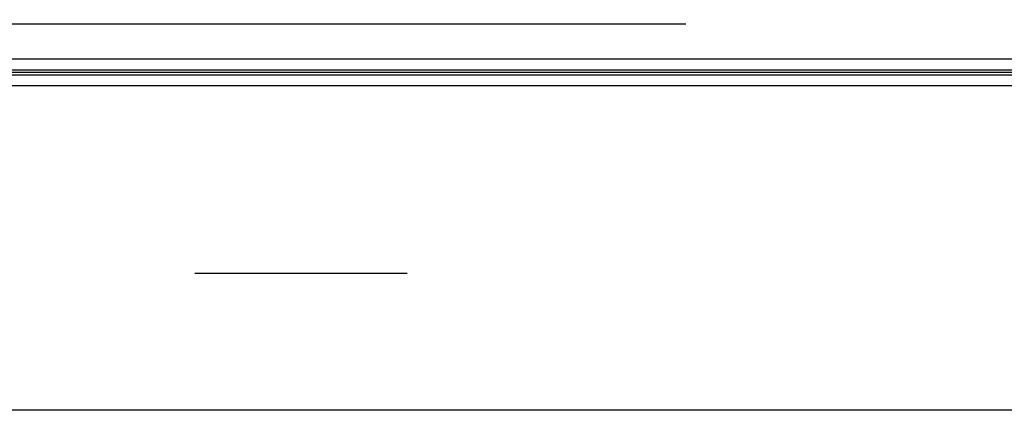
# Model space of a CAD drawing. Header units: inches. Extents: x 34737 to 291769, y 4926 to 74566.
# Tile 208 of 256: x 256926 to 257621, y 30810 to 31086. Entities that reach past the tile are written whole.
import ezdxf

# ---------------------------------------------------------------- set-up
doc = ezdxf.new("R2010")
doc.units = ezdxf.units.IN
doc.header["$LTSCALE"] = 300
for name, pattern in [('ACAD_ISO02W100', [15, 12, -3]), ('ACAD_ISO10W100', [18.5, 12, -3, 0.5, -3]), ('AM_DIN_G_W050', [13.75, 9.75, -1.5, 1, -1.5])]:
    doc.linetypes.add(name, pattern=pattern)
for name, color, linetype, lineweight in [('!_A_01_TENKÁ', 8, 'Continuous', 13), ('!_A_03_ČIARKOVANÁ', 41, 'ACAD_ISO02W100', 13), ('!_A_04_BODKOČIARKOVANÁ', 30, 'ACAD_ISO10W100', 13), ('AM_7', 4, 'AM_DIN_G_W050', 25)]:
    doc.layers.add(name, color=color, linetype=linetype, lineweight=lineweight)
doc.layers.add('!_A_52_NOVÉ KCIE', color=7, linetype='Continuous', lineweight=13, true_color=0xa30000)

msp = doc.modelspace()

# ---------------------------------------------------------------- linework, layer by layer
at = {"layer": '!_A_01_TENKÁ', "color": 7, "lineweight": -3}
for p, q in [((258306.97, 31057.91), (255431.97, 31057.91)), ((255431.97, 31050.41), (258306.97, 31050.41)), ((258306.97, 31046.66), (255431.97, 31046.66)), ((255431.97, 31039.16), (258306.97, 31039.16))]:
    msp.add_line(p, q, dxfattribs=at)
at = {"layer": '!_A_03_ČIARKOVANÁ', "color": 7, "lineweight": -3}
msp.add_lwpolyline([(249296.38, 31082.78), (261523.63, 31082.78)], dxfattribs=at)
at = {"layer": '!_A_04_BODKOČIARKOVANÁ', "color": 7, "lineweight": -3}
msp.add_lwpolyline([(261699.88, 32828.78), (261699.88, 30906.53), (249285.13, 30906.53)], dxfattribs=at)
at = {"layer": '!_A_52_NOVÉ KCIE', "color": 7, "lineweight": -3}
msp.add_lwpolyline([(261771.8, 30809.93), (249557.28, 30809.93), (249405.73, 30961.47)], dxfattribs=at)
at = {"layer": 'AM_7', "color": 7, "lineweight": -3}
msp.add_line((258306.97, 31048.53), (255414.2, 31048.53), dxfattribs=at)

doc.saveas('drawing.dxf')
